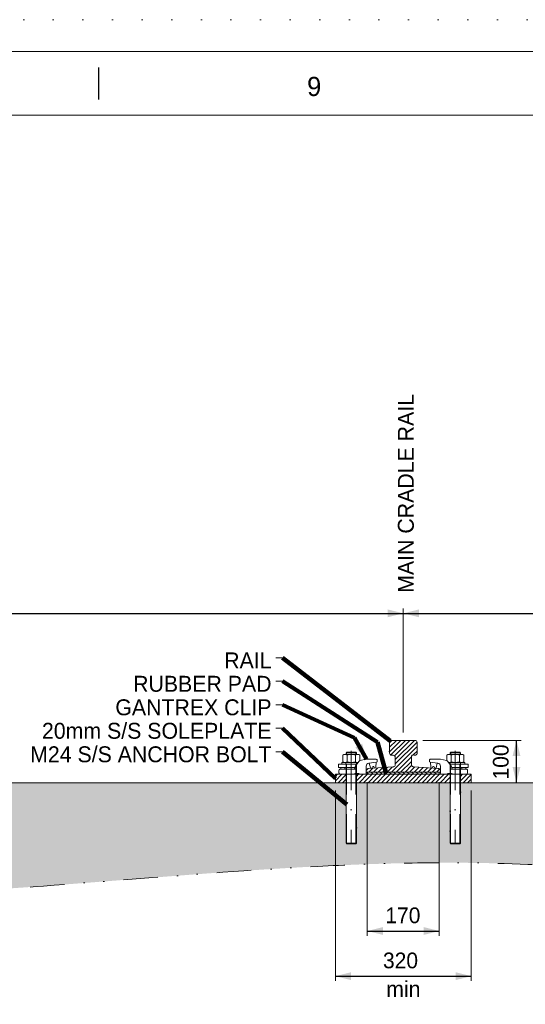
# Model space of a CAD drawing. Header units: millimetres. Extents: x -13251 to -636, y -568071 to -559161.
# Tile 10 of 12: x -5103 to -3912, y -561479 to -559161. Entities that reach past the tile are written whole.
import ezdxf
from ezdxf.enums import TextEntityAlignment as Align

# ---------------------------------------------------------------- set-up
doc = ezdxf.new("R2010")
doc.units = ezdxf.units.MM
doc.header["$MEASUREMENT"] = 0
for name, pattern in [('DGN Style 1', [69.724857, 0.116015, -69.608842]), ('DGN Style 2', [116.014736, 69.608842, -46.405895]), ('DGN Style 4', [185.739593, 92.811789, -46.405895, 0.116015, -46.405895]), ('DGN Style 6', [220.660029, 0.116015, -46.405895, 81.210315, -46.405895, 0.116015, -46.405895])]:
    doc.linetypes.add(name, pattern=pattern)
doc.styles.add('Style-ENGINEERING', font='ENGINEERING.shx')
doc.styles.add('Style-ENGINEERING_0', font='ENGINEERING.shx')
doc.dimstyles.new('MetricMM', dxfattribs={"dimtxt": 3, "dimasz": 3, "dimexe": 1.5, "dimexo": 1.5, "dimgap": 1.5, "dimtad": 1, "dimdec": 0, "dimzin": 7, "dimtxsty": 'Style-ENGINEERING_0', "dimcen": 0.09, "dimclrd": 1, "dimclre": 1, "dimclrt": 7, "dimadec": 0, "dimazin": 3, "dimtfac": 1, "dimtdec": 0, "dimtofl": 0, "dimtmove": 0, "dimatfit": 3, "dimfxl": 1, "dimtzin": 7, "dimlwd": -1, "dimlwe": 0, "dimarcsym": 0})

# ---------------------------------------------------------------- blocks, each defined once
blk = doc.blocks.new('*U52')
blk.add_line((135.12, 284.53), (135.12, 289.53))
at = {"color": 7, "linetype": 'Continuous', "lineweight": 0, "flags": 128}
blk.add_lwpolyline([(-415.55, 292.03), (415.45, 292.03), (415.45, -291.97), (-415.55, -291.97), (-415.55, 292.03)], close=True, dxfattribs=at)
at = {"color": 7, "linetype": 'Continuous', "lineweight": 13, "flags": 128}
blk.add_lwpolyline([(-405.55, 282.03), (405.45, 282.03), (405.45, -281.97), (-405.55, -281.97), (-405.55, 282.03)], close=True, dxfattribs=at)
at = {"insert": (168.91, 286.53), "char_height": 3, "attachment_point": 5, "line_spacing_factor": 1.2, "style": 'Style-ENGINEERING'}
blk.add_mtext('9', dxfattribs=at)
blk = doc.blocks.new('*U54')
at = {"color": 7, "linetype": 'Continuous', "lineweight": 0}
for p, q in [((-12, 14), (-13, 13)), ((-13, 13), (-13, 9)), ((10, 14), (-12, 14)), ((10, 14), (11, 13)), ((11, 13), (11, 9))]:
    blk.add_line(p, q, dxfattribs=at)
at = {"color": 7, "linetype": 'DGN Style 2', "lineweight": 0}
for p, q in [((11, 13), (-13, 13)), ((-12, 14), (-12, 9)), ((10, 14), (10, 9))]:
    blk.add_line(p, q, dxfattribs=at)
at = {"color": 7, "linetype": 'Continuous', "lineweight": 0, "flags": 128}
for points in [[(-21, -5.6), (-21, 7.5)], [(-16, 9), (14, 9)], [(-11, -8.6), (-11, 7.5)], [(9, 7.5), (9, -8.6)], [(19, 7.5), (19, -8.6)], [(-16.8, -10), (21, -10), (21, -14), (-13.7, -14)], [(14, -10), (-16, -10)]]:
    blk.add_lwpolyline(points, dxfattribs=at)
at = {"color": 7, "linetype": 'DGN Style 2', "lineweight": 0, "flags": 128}
for points in [[(-13.5, -14), (-13.5, -10)], [(11.5, -10), (11.5, -14)]]:
    blk.add_lwpolyline(points, dxfattribs=at)
at = {"color": 7, "linetype": 'Continuous', "lineweight": 0}
for centre, radius, start, end in [((-16, -0.2), 9.21, 57.1328, 122.8672), ((-1, -25.7), 34.6, 73.2213, 106.7787), ((14, -0.8), 9.21, 237.1328, 302.8672)]:
    blk.add_arc(centre, radius, start, end, dxfattribs=at)
at = {"color": 7, "linetype": 'Continuous', "lineweight": 0, "extrusion": (0, 0, -1)}
for centre, radius, start, end in [((-14, -0.2), 9.21, 57.1328, 122.8672), ((16, -0.8), 9.21, 237.1328, 275.2581), ((1, 24.6), 34.6, 253.2213, 286.7787)]:
    blk.add_arc(centre, radius, start, end, dxfattribs=at)
blk = doc.blocks.new('*U55')
at = {"color": 7, "linetype": 'Continuous', "lineweight": 0}
for p, q in [((-12, 14), (-13, 13)), ((-13, 13), (-13, 9)), ((10, 14), (-12, 14)), ((10, 14), (11, 13)), ((11, 13), (11, 9))]:
    blk.add_line(p, q, dxfattribs=at)
at = {"color": 7, "linetype": 'DGN Style 2', "lineweight": 0}
for p, q in [((11, 13), (-13, 13)), ((-12, 14), (-12, 9)), ((10, 14), (10, 9))]:
    blk.add_line(p, q, dxfattribs=at)
at = {"color": 7, "linetype": 'Continuous', "lineweight": 0, "extrusion": (0, 0, -1), "flags": 128}
for points in [[(21, -5.6), (21, 7.5)], [(16, 9), (-14, 9)], [(11, -8.6), (11, 7.5)], [(-9, 7.5), (-9, -8.6)], [(-19, 7.5), (-19, -8.6)], [(16.8, -10), (-21, -10), (-21, -14), (13.7, -14)], [(-14, -10), (16, -10)]]:
    blk.add_lwpolyline(points, dxfattribs=at)
at = {"color": 7, "linetype": 'DGN Style 2', "lineweight": 0, "extrusion": (0, 0, -1), "flags": 128}
for points in [[(13.5, -14), (13.5, -10)], [(-11.5, -10), (-11.5, -14)]]:
    blk.add_lwpolyline(points, dxfattribs=at)
at = {"color": 7, "linetype": 'Continuous', "lineweight": 0}
for centre, radius, start, end in [((-16, -0.2), 9.21, 57.1328, 122.8672), ((-1, -25.7), 34.6, 73.2213, 106.7787), ((14, -0.8), 9.21, 237.1328, 302.8672)]:
    blk.add_arc(centre, radius, start, end, dxfattribs=at)
at = {"color": 7, "linetype": 'Continuous', "lineweight": 0, "extrusion": (0, 0, -1)}
for centre, radius, start, end in [((-14, -0.2), 9.21, 57.1328, 122.8672), ((16, -0.8), 9.21, 237.1328, 275.2581), ((1, 24.6), 34.6, 253.2213, 286.7787)]:
    blk.add_arc(centre, radius, start, end, dxfattribs=at)
blk = doc.blocks.new('*D64')
at = {"color": 1, "linetype": 'Continuous', "lineweight": 0, "transparency": 16777216}
for p, q in [((0, 2777), (0, 3068.6)), ((2744.3, 2777), (2744.3, 3068.6))]:
    blk.add_line(p, q, dxfattribs=at)
at = {"color": 1, "linetype": 'Continuous', "transparency": 16777216}
blk.add_line((0, 3057.5), (2744.3, 3057.5), dxfattribs=at)
at = {"color": 1, "linetype": 'Continuous', "lineweight": 0, "transparency": 16777216}
blk.add_solid([(37, 3048.3), (0, 3057.5), (37, 3066.8)], dxfattribs=at)
at = {"color": 1, "linetype": 'Continuous', "lineweight": 0, "transparency": 16777216, "extrusion": (0, 0, -1)}
blk.add_solid([(-2707.3, 3066.8), (-2744.3, 3057.5), (-2707.3, 3048.3)], dxfattribs=at)
at = {"layer": 'Defpoints', "color": 7, "linetype": 'Continuous', "lineweight": 0, "transparency": 16777216}
for p in [(1372.1, 3057.5), (2744.3, 3057.5), (0, 2758.5), (2744.3, 2758.5)]:
    blk.add_point(p, dxfattribs=at)
at = {"color": 7, "linetype": 'Continuous', "lineweight": 0, "transparency": 16777216, "style": 'Style-ENGINEERING'}
blk.add_text('2 744', height=37, dxfattribs=at).set_placement((1287.2, 3094.5), align=Align.MIDDLE_LEFT)
blk = doc.blocks.new('*D65')
at = {"color": 1, "linetype": 'Continuous', "lineweight": 0, "transparency": 16777216}
for p, q in [((2744.3, 2777), (2744.3, 3068.6)), ((3858.5, 2777), (3858.5, 3068.6))]:
    blk.add_line(p, q, dxfattribs=at)
at = {"color": 1, "linetype": 'Continuous', "transparency": 16777216}
blk.add_line((2744.3, 3057.5), (3858.5, 3057.5), dxfattribs=at)
at = {"color": 1, "linetype": 'Continuous', "lineweight": 0, "transparency": 16777216}
blk.add_solid([(2781.3, 3048.3), (2744.3, 3057.5), (2781.3, 3066.8)], dxfattribs=at)
at = {"color": 1, "linetype": 'Continuous', "lineweight": 0, "transparency": 16777216, "extrusion": (0, 0, -1)}
blk.add_solid([(-3821.5, 3066.8), (-3858.5, 3057.5), (-3821.5, 3048.3)], dxfattribs=at)
at = {"layer": 'Defpoints', "color": 7, "linetype": 'Continuous', "lineweight": 0, "transparency": 16777216}
for p in [(3301.4, 3057.5), (3858.5, 3057.5), (2744.3, 2758.5), (3858.5, 2758.5)]:
    blk.add_point(p, dxfattribs=at)
at = {"color": 7, "linetype": 'Continuous', "lineweight": 0, "transparency": 16777216, "style": 'Style-ENGINEERING'}
blk.add_text('1 114', height=37, dxfattribs=at).set_placement((3241.5, 3094.5), align=Align.MIDDLE_LEFT)
blk = doc.blocks.new('*D68')
at = {"color": 1, "linetype": 'Continuous', "lineweight": 0, "transparency": 16777216}
for p, q in [((2790.3, 2758.5), (3021.9, 2758.5)), ((2922.8, 2658.7), (3021.9, 2658.7))]:
    blk.add_line(p, q, dxfattribs=at)
at = {"color": 1, "linetype": 'Continuous', "transparency": 16777216}
blk.add_line((3010.8, 2658.7), (3010.8, 2758.5), dxfattribs=at)
at = {"color": 1, "linetype": 'Continuous', "lineweight": 0, "transparency": 16777216, "extrusion": (0, 0, -1)}
blk.add_solid([(-3001.6, 2721.5), (-3010.8, 2758.5), (-3020.1, 2721.5)], dxfattribs=at)
at = {"color": 1, "linetype": 'Continuous', "lineweight": 0, "transparency": 16777216}
blk.add_solid([(3020.1, 2695.7), (3010.8, 2658.7), (3001.6, 2695.7)], dxfattribs=at)
at = {"layer": 'Defpoints', "color": 7, "linetype": 'Continuous', "lineweight": 0, "transparency": 16777216}
for p in [(2771.8, 2758.5), (3010.8, 2758.5), (3010.8, 2708.6), (2904.3, 2658.7)]:
    blk.add_point(p, dxfattribs=at)
at = {"color": 7, "linetype": 'Continuous', "lineweight": 0, "transparency": 16777216, "style": 'Style-ENGINEERING'}
blk.add_text('100', height=37, rotation=90, dxfattribs=at).set_placement((2973.8, 2666.4), align=Align.MIDDLE_LEFT)
blk = doc.blocks.new('*D74')
at = {"color": 1, "linetype": 'Continuous', "lineweight": 0, "transparency": 16777216}
for p, q in [((2584.3, 2640.2), (2584.3, 2192.3)), ((2904.3, 2640.2), (2904.3, 2192.3))]:
    blk.add_line(p, q, dxfattribs=at)
at = {"color": 1, "linetype": 'Continuous', "transparency": 16777216}
blk.add_line((2584.3, 2203.4), (2904.3, 2203.4), dxfattribs=at)
at = {"color": 1, "linetype": 'Continuous', "lineweight": 0, "transparency": 16777216}
blk.add_solid([(2621.3, 2194.1), (2584.3, 2203.4), (2621.3, 2212.6)], dxfattribs=at)
at = {"color": 1, "linetype": 'Continuous', "lineweight": 0, "transparency": 16777216, "extrusion": (0, 0, -1)}
blk.add_solid([(-2867.3, 2212.6), (-2904.3, 2203.4), (-2867.3, 2194.1)], dxfattribs=at)
at = {"layer": 'Defpoints', "color": 7, "linetype": 'Continuous', "lineweight": 0, "transparency": 16777216}
for p in [(2584.3, 2658.7), (2904.3, 2658.7), (2744.3, 2203.4), (2904.3, 2203.4)]:
    blk.add_point(p, dxfattribs=at)
at = {"color": 7, "linetype": 'Continuous', "lineweight": 0, "transparency": 16777216, "style": 'Style-ENGINEERING'}
blk.add_text('320', height=37, dxfattribs=at).set_placement((2696.4, 2240.4), align=Align.MIDDLE_LEFT)
blk = doc.blocks.new('*D75')
at = {"color": 1, "linetype": 'Continuous', "lineweight": 0, "transparency": 16777216}
for p, q in [((2659.5, 2660.2), (2659.5, 2298.5)), ((2829.1, 2660.2), (2829.1, 2298.5))]:
    blk.add_line(p, q, dxfattribs=at)
at = {"color": 1, "linetype": 'Continuous', "transparency": 16777216}
blk.add_line((2659.5, 2309.6), (2829.1, 2309.6), dxfattribs=at)
at = {"color": 1, "linetype": 'Continuous', "lineweight": 0, "transparency": 16777216}
blk.add_solid([(2696.5, 2300.4), (2659.5, 2309.6), (2696.5, 2318.9)], dxfattribs=at)
at = {"color": 1, "linetype": 'Continuous', "lineweight": 0, "transparency": 16777216, "extrusion": (0, 0, -1)}
blk.add_solid([(-2792.1, 2318.9), (-2829.1, 2309.6), (-2792.1, 2300.4)], dxfattribs=at)
at = {"layer": 'Defpoints', "color": 7, "linetype": 'Continuous', "lineweight": 0, "transparency": 16777216}
for p in [(2659.5, 2678.7), (2829.1, 2678.7), (2744.3, 2309.6), (2829.1, 2309.6)]:
    blk.add_point(p, dxfattribs=at)
at = {"color": 7, "linetype": 'Continuous', "lineweight": 0, "transparency": 16777216, "style": 'Style-ENGINEERING'}
blk.add_text('170', height=37, dxfattribs=at).set_placement((2702, 2346.6), align=Align.MIDDLE_LEFT)
blk = doc.blocks.new('*U49')
at = {"linetype": 'DGN Style 6', "lineweight": 0}
h = blk.add_hatch(dxfattribs=at)
h.set_pattern_fill('HATCH', color=5, style=0, pattern_type=2)
h.set_pattern_definition([(45, (2741.064, 2702.493), (-5.3033, 5.3033), [])])
h.paths.add_polyline_path([(2827.16, 2691.9), (2767.89, 2696.49, -0.3917214), (2763.27, 2701.48), (2763.27, 2719.17, -0.5232726), (2770.02, 2723.86, 0.5232726), (2776.77, 2728.54), (2776.77, 2753.54, 0.4142136), (2771.77, 2758.54), (2716.77, 2758.54, 0.4142136), (2711.77, 2753.54), (2711.77, 2728.54, 0.4142136), (2716.77, 2723.54), (2720.27, 2723.54, -0.4142136), (2725.27, 2718.54), (2725.27, 2701.48, -0.3917214), (2720.66, 2696.49), (2661.39, 2691.9, 0.3917214), (2656.77, 2686.91), (2656.77, 2683.54), (2831.77, 2683.54), (2831.77, 2686.91, 0.3917214)])
at = {"linetype": 'Continuous', "lineweight": 0}
h = blk.add_hatch(dxfattribs=at)
h.set_pattern_fill('HATCH', color=30, style=0, pattern_type=2)
h.set_pattern_definition([(45, (2584.2725, 2678.717), (-5.3033, 5.3033), [])])
h.paths.add_polyline_path([(2584.27, 2678.72), (2609.77, 2678.72), (2609.77, 2658.72), (2584.27, 2658.72)])
h = blk.add_hatch(dxfattribs=at)
h.set_pattern_fill('HATCH', color=30, style=0, pattern_type=2)
h.set_pattern_definition([(45, (2633.7725, 2678.717), (-5.3033, 5.3033), [])])
h.paths.add_polyline_path([(2633.77, 2678.72), (2854.77, 2678.72), (2854.77, 2658.72), (2633.77, 2658.72)])
h = blk.add_hatch(dxfattribs=at)
h.set_pattern_fill('HATCH', style=0, pattern_type=2)
h.set_pattern_definition([(135, (2829.0524, 2683.539), (5.3033, 5.3033), [])])
h.paths.add_polyline_path([(2829.05, 2683.54), (2659.49, 2683.54), (2659.49, 2678.72), (2829.05, 2678.72)])
h = blk.add_hatch(dxfattribs=at)
h.set_pattern_fill('HATCH', color=30, style=0, pattern_type=2)
h.set_pattern_definition([(45, (2878.7725, 2678.717), (-5.3033, 5.3033), [])])
h.paths.add_polyline_path([(2878.77, 2678.72), (2904.27, 2678.72), (2904.27, 2658.72), (2878.77, 2658.72)])
at = {"linetype": 'DGN Style 6', "lineweight": 0}
h = blk.add_hatch(dxfattribs=at)
h.set_pattern_fill('GRAVEL', style=0, pattern_type=2)
h.set_pattern_definition([(228.0128, (1797.68, 3043.634), (-3999.99996, -4500.00003), [67.268, -6659.544]), (184.96974, (1752.68, 2993.634), (6000, 500.00003), [115.434, -11427.962]), (132.51045, (1637.68, 2983.634), (5000, -5500), [81.394, -8058.016]), (267.2737, (1442.68, 2858.634), (500, 10000), [105.119, -10406.779]), (292.83365, (1437.68, 2753.634), (-2499.99998, 6000.00001), [103.078, -10204.687]), (357.2737, (1477.68, 2658.634), (-10000, 500), [105.119, -10406.779]), (37.69424, (1582.68, 2653.634), (-6500.00004, -4999.999947), [139.014, -13762.424]), (72.25533, (1692.68, 2738.634), (3500.00007, 10999.99998), [131.244, -12993.161]), (121.42957, (1732.68, 2863.634), (-4000.00004, 6499.99997), [105.475, -10442.037]), (175.23636, (1677.68, 2953.634), (5500, -500.00003), [120.416, -5900.381]), (222.39744, (1557.68, 2963.634), (-5999.99998, -5500.00002), [155.724, -15416.688]), (138.8141, (1937.68, 2853.634), (-3500, 3000), [53.15, -5261.922]), (171.46923, (1897.68, 2888.634), (6499.99999, -1000.00004), [101.118, -10010.756]), (225, (1797.68, 2903.63), (-9e-14, -500), [70.71, -636.396]), (203.1986, (1762.68, 2963.634), (2500, 1000), [38.08, -3769.808]), (291.8014, (1727.68, 2948.63), (-500, 1500), [53.852, -2638.73]), (30.9638, (1747.68, 2898.63), (1500, 1000), [87.465, -2828.011]), (161.565, (1822.68, 2943.63), (1000, -500), [63.245, -1517.893]), (16.38954, (1437.68, 2948.634), (5000.00001, 1499.99997), [88.6, -8771.423]), (70.3462, (1522.68, 2973.634), (-2000, -5500), [74.33, -7358.704]), (293.1986, (1822.68, 3043.634), (-1000, 2500), [76.157, -3731.73]), (343.61046, (1852.68, 2973.634), (-5000.00001, 1499.99997), [88.6, -8771.423]), (339.444, (1437.68, 2638.634), (-2500, 1000), [85.44, -4186.562]), (294.77514, (1517.68, 2608.634), (-2500.00004, 5499.99998), [71.589, -7087.322]), (66.8014, (1827.68, 2543.634), (1000, 2500), [76.157, -3731.73]), (17.354, (1857.68, 2613.634), (-6499.99999, -2000.00004), [83.815, -8297.712]), (69.444, (1582.68, 2543.634), (-1000, -2500), [42.72, -4229.282]), (101.31, (1797.68, 2543.63), (-500, 2000), [25.495, -2524.015]), (165.9638, (1792.68, 2568.63), (1500, -500), [103.078, -1958.475]), (186.009, (1692.68, 2593.634), (5000, 500), [95.525, -9456.962]), (303.69, (1747.68, 2853.63), (-500, 1000), [72.11, -1730.665]), (353.15723, (1787.68, 2793.634), (8500.00001, -999.99994), [125.897, -12463.781]), (60.9454, (1912.68, 2778.634), (-2000, -3500), [51.478, -5096.337]), (90, (1937.7, 2823.63), (-500, 500), [30, -470]), (120.25644, (1682.68, 2608.634), (2000, -3500), [69.462, -6876.76]), (48.0128, (1647.68, 2668.634), (3999.99996, 4500.00003), [134.536, -6592.276]), (0, (1737.7, 2768.63), (500, 500), [130, -370]), (325.30485, (1867.68, 2768.634), (4999.99997, -3500.00004), [79.057, -7826.637]), (254.0546, (1932.68, 2723.634), (-500, -2000), [72.8, -3567.254]), (207.64597, (1912.68, 2653.634), (-9500.00003, -4999.99994), [118.532, -11734.737]), (175.42608, (1807.68, 2598.634), (-6500, 499.99997), [125.4, -12414.537])])
edge = h.paths.add_edge_path()
edge.add_spline(control_points=[(-4116.1, 2480.73), (-3880.36, 2447.3), (-3267.32, 2360.34), (-2337.46, 2516.62), (-1202.15, 2291.23), (-10.18, 2534.03), (1400.06, 2314.47), (2758.47, 2541.16), (3680.79, 2411.11), (4076.15, 2355.36)], knot_values=[0, 0, 0, 0, 0.0866671, 0.2253722, 0.3387833, 0.503846, 0.6612115, 0.8547735, 1, 1, 1, 1], degree=3, periodic=0)
edge.add_line((4076.15, 2355.36), (4123.86, 2658.72))
edge.add_line((4123.86, 2658.72), (4018.51, 2658.72))
edge.add_line((4018.51, 2658.72), (3993.01, 2658.72))
edge.add_line((3993.01, 2658.72), (3993.01, 2516.19))
edge.add_line((3993.01, 2516.19), (3992.01, 2515.19))
edge.add_line((3992.01, 2515.19), (3981.03, 2515.67))
edge.add_line((3981.03, 2515.67), (3981.01, 2515.19))
edge.add_line((3981.01, 2515.19), (3981.01, 2515.67))
edge.add_line((3981.01, 2515.67), (3969.01, 2516.19))
edge.add_line((3969.01, 2516.19), (3969.01, 2658.72))
edge.add_line((3969.01, 2658.72), (3748.01, 2658.72))
edge.add_line((3748.01, 2658.72), (3748.01, 2516.19))
edge.add_line((3748.01, 2516.19), (3747.01, 2515.19))
edge.add_line((3747.01, 2515.19), (3736.03, 2515.67))
edge.add_line((3736.03, 2515.67), (3736.01, 2515.19))
edge.add_line((3736.01, 2515.19), (3736.01, 2515.67))
edge.add_line((3736.01, 2515.67), (3724.01, 2516.19))
edge.add_line((3724.01, 2516.19), (3724.01, 2658.72))
edge.add_line((3724.01, 2658.72), (3698.51, 2658.72))
edge.add_line((3698.51, 2658.72), (2904.27, 2658.72))
edge.add_line((2904.27, 2658.72), (2878.77, 2658.72))
edge.add_line((2878.77, 2658.72), (2878.77, 2516.19))
edge.add_line((2878.77, 2516.19), (2877.77, 2515.19))
edge.add_line((2877.77, 2515.19), (2866.79, 2515.67))
edge.add_line((2866.79, 2515.67), (2866.77, 2515.19))
edge.add_line((2866.77, 2515.19), (2866.77, 2515.67))
edge.add_line((2866.77, 2515.67), (2854.77, 2516.19))
edge.add_line((2854.77, 2516.19), (2854.77, 2658.72))
edge.add_line((2854.77, 2658.72), (2633.77, 2658.72))
edge.add_line((2633.77, 2658.72), (2633.77, 2516.19))
edge.add_line((2633.77, 2516.19), (2632.77, 2515.19))
edge.add_line((2632.77, 2515.19), (2621.79, 2515.67))
edge.add_line((2621.79, 2515.67), (2621.77, 2515.19))
edge.add_line((2621.77, 2515.19), (2621.77, 2515.67))
edge.add_line((2621.77, 2515.67), (2609.77, 2516.19))
edge.add_line((2609.77, 2516.19), (2609.77, 2658.72))
edge.add_line((2609.77, 2658.72), (2584.27, 2658.72))
edge.add_line((2584.27, 2658.72), (160.01, 2658.72))
edge.add_line((160.01, 2658.72), (134.51, 2658.72))
edge.add_line((134.51, 2658.72), (134.51, 2516.19))
edge.add_line((134.51, 2516.19), (133.51, 2515.19))
edge.add_line((133.51, 2515.19), (122.53, 2515.67))
edge.add_line((122.53, 2515.67), (122.51, 2515.19))
edge.add_line((122.51, 2515.19), (122.51, 2515.67))
edge.add_line((122.51, 2515.67), (110.51, 2516.19))
edge.add_line((110.51, 2516.19), (110.51, 2658.72))
edge.add_line((110.51, 2658.72), (-110.49, 2658.72))
edge.add_line((-110.49, 2658.72), (-110.49, 2516.19))
edge.add_line((-110.49, 2516.19), (-111.49, 2515.19))
edge.add_line((-111.49, 2515.19), (-122.47, 2515.67))
edge.add_line((-122.47, 2515.67), (-122.49, 2515.19))
edge.add_line((-122.49, 2515.19), (-122.49, 2515.67))
edge.add_line((-122.49, 2515.67), (-134.49, 2516.19))
edge.add_line((-134.49, 2516.19), (-134.49, 2658.72))
edge.add_line((-134.49, 2658.72), (-159.99, 2658.72))
edge.add_line((-159.99, 2658.72), (-2584.24, 2658.72))
edge.add_line((-2584.24, 2658.72), (-2609.74, 2658.72))
edge.add_line((-2609.74, 2658.72), (-2609.74, 2516.19))
edge.add_line((-2609.74, 2516.19), (-2610.74, 2515.19))
edge.add_line((-2610.74, 2515.19), (-2621.72, 2515.67))
edge.add_line((-2621.72, 2515.67), (-2621.74, 2515.19))
edge.add_line((-2621.74, 2515.19), (-2621.74, 2515.67))
edge.add_line((-2621.74, 2515.67), (-2633.74, 2516.19))
edge.add_line((-2633.74, 2516.19), (-2633.74, 2658.72))
edge.add_line((-2633.74, 2658.72), (-2854.74, 2658.72))
edge.add_line((-2854.74, 2658.72), (-2854.74, 2516.19))
edge.add_line((-2854.74, 2516.19), (-2855.74, 2515.19))
edge.add_line((-2855.74, 2515.19), (-2866.72, 2515.67))
edge.add_line((-2866.72, 2515.67), (-2866.74, 2515.19))
edge.add_line((-2866.74, 2515.19), (-2866.74, 2515.67))
edge.add_line((-2866.74, 2515.67), (-2878.74, 2516.19))
edge.add_line((-2878.74, 2516.19), (-2878.74, 2658.72))
edge.add_line((-2878.74, 2658.72), (-2904.24, 2658.72))
edge.add_line((-2904.24, 2658.72), (-3693.47, 2658.72))
edge.add_line((-3693.47, 2658.72), (-3718.97, 2658.72))
edge.add_line((-3718.97, 2658.72), (-3718.97, 2516.19))
edge.add_line((-3718.97, 2516.19), (-3719.97, 2515.19))
edge.add_line((-3719.97, 2515.19), (-3730.95, 2515.67))
edge.add_line((-3730.95, 2515.67), (-3730.97, 2515.19))
edge.add_line((-3730.97, 2515.19), (-3730.97, 2515.67))
edge.add_line((-3730.97, 2515.67), (-3742.97, 2516.19))
edge.add_line((-3742.97, 2516.19), (-3742.97, 2658.72))
edge.add_line((-3742.97, 2658.72), (-3963.97, 2658.72))
edge.add_line((-3963.97, 2658.72), (-3963.97, 2516.19))
edge.add_line((-3963.97, 2516.19), (-3964.97, 2515.19))
edge.add_line((-3964.97, 2515.19), (-3975.95, 2515.67))
edge.add_line((-3975.95, 2515.67), (-3975.97, 2515.19))
edge.add_line((-3975.97, 2515.19), (-3975.97, 2515.67))
edge.add_line((-3975.97, 2515.67), (-3987.97, 2516.19))
edge.add_line((-3987.97, 2516.19), (-3987.97, 2658.72))
edge.add_line((-3987.97, 2658.72), (-4013.47, 2658.72))
edge.add_line((-4013.47, 2658.72), (-4116.1, 2658.72))
edge.add_line((-4116.1, 2658.72), (-4116.1, 2480.73))
at = {"color": 7, "linetype": 'Continuous', "lineweight": 0}
for p, q in [((2459.42, 2952.96), (2444.42, 2952.96)), ((2459.42, 2897.63), (2444.42, 2897.63)), ((2459.42, 2842.31), (2444.42, 2842.31)), ((2459.42, 2786.99), (2444.42, 2786.99)), ((2459.42, 2731.66), (2444.42, 2731.66)), ((2633.77, 2516.19), (2633.77, 2678.72)), ((2854.77, 2516.19), (2854.77, 2678.72)), ((-4116.1, 2658.72), (4123.86, 2658.72)), ((2609.77, 2516.19), (2609.77, 2665.19)), ((2878.77, 2516.19), (2878.77, 2665.19)), ((2610.77, 2515.19), (2609.77, 2516.19)), ((2633.77, 2516.19), (2632.77, 2515.19)), ((2854.77, 2516.19), (2855.77, 2515.19)), ((2877.77, 2515.19), (2878.77, 2516.19))]:
    blk.add_line(p, q, dxfattribs=at)
at = {"color": 1, "linetype": 'DGN Style 4', "lineweight": 0}
for p, q in [((2621.77, 2733.91), (2621.77, 2515.19)), ((2866.77, 2733.91), (2866.77, 2515.19))]:
    blk.add_line(p, q, dxfattribs=at)
at = {"color": 7, "linetype": 'DGN Style 2', "lineweight": 0}
for p, q in [((2609.77, 2678.74), (2609.77, 2702.39)), ((2610.77, 2515.19), (2610.77, 2702.39)), ((2626.85, 2690.97), (2633.77, 2690.97)), ((2632.77, 2515.19), (2632.77, 2702.39)), ((2633.77, 2680.83), (2633.77, 2702.39)), ((2854.77, 2680.83), (2854.77, 2702.39)), ((2861.69, 2690.97), (2854.77, 2690.97)), ((2855.77, 2515.19), (2855.77, 2702.39)), ((2877.77, 2515.19), (2877.77, 2702.39)), ((2878.77, 2678.74), (2878.77, 2702.39))]:
    blk.add_line(p, q, dxfattribs=at)
at = {"color": 3, "linetype": 'Continuous', "lineweight": 0}
for p, q in [((2666.9, 2694.03), (2664.26, 2704.67)), ((2679.59, 2695.2), (2680.22, 2706.77)), ((2808.96, 2695.2), (2808.33, 2706.77)), ((2821.64, 2694.03), (2824.29, 2704.67))]:
    blk.add_line(p, q, dxfattribs=at)
at = {"color": 7, "linetype": 'DGN Style 1', "lineweight": 0, "flags": 128}
blk.add_lwpolyline([(-6307.49, 4455.04), (6307.51, 4455.04), (6307.51, -4454.96), (-6307.49, -4454.96), (-6307.49, 4455.04)], close=True, dxfattribs=at)
at = {"color": 5, "linetype": 'Continuous', "lineweight": 0, "flags": 128}
blk.add_lwpolyline([(2831.77, 2686.91), (2831.77, 2683.54), (2656.77, 2683.54), (2656.77, 2686.91, -0.3917214), (2661.39, 2691.9), (2720.66, 2696.49, 0.3917214), (2725.27, 2701.48), (2725.27, 2718.54, 0.4142136), (2720.27, 2723.54), (2716.77, 2723.54, -0.4142136), (2711.77, 2728.54), (2711.77, 2753.54, -0.4142136), (2716.77, 2758.54), (2771.77, 2758.54, -0.4142136), (2776.77, 2753.54), (2776.77, 2728.54, -0.5232726), (2770.02, 2723.86, 0.5232726), (2763.27, 2719.17), (2763.27, 2701.48, 0.3917214), (2767.89, 2696.49), (2827.16, 2691.9, -0.3917214), (2831.77, 2686.91)], format="xyb", close=True, dxfattribs=at)
at = {"color": 5, "linetype": 'DGN Style 6', "lineweight": 0, "flags": 128}
blk.add_lwpolyline([(2827.16, 2691.9), (2767.89, 2696.49, -0.3917214), (2763.27, 2701.48), (2763.27, 2719.17, -0.5232726), (2770.02, 2723.86, 0.5232726), (2776.77, 2728.54), (2776.77, 2753.54, 0.4142136), (2771.77, 2758.54), (2716.77, 2758.54, 0.4142136), (2711.77, 2753.54), (2711.77, 2728.54, 0.4142136), (2716.77, 2723.54), (2720.27, 2723.54, -0.4142136), (2725.27, 2718.54), (2725.27, 2701.48, -0.3917214), (2720.66, 2696.49), (2661.39, 2691.9, 0.3917214), (2656.77, 2686.91), (2656.77, 2683.54), (2831.77, 2683.54), (2831.77, 2686.91, 0.3917214), (2827.16, 2691.9)], format="xyb", close=True, dxfattribs=at)
at = {"color": 3, "linetype": 'Continuous', "lineweight": 0, "flags": 128}
for points in [[(2656.77, 2682.3), (2656.77, 2697.44, -0.3764003), (2662.97, 2704.5), (2681.28, 2706.91, 0.4035118), (2682.82, 2708.84), (2682.49, 2712.33, 0.3869048), (2680.72, 2713.94), (2657.53, 2713.94, 0.0490644), (2656.84, 2713.87), (2642.22, 2710.97, 0.181534), (2640.09, 2709.65), (2632.22, 2699.43, 0.0949713), (2631.61, 2698.23), (2630.28, 2693.55, -0.3350456), (2626.85, 2690.97), (2596.3, 2690.97, 0.4142136), (2592.74, 2687.4), (2592.74, 2682.3, 0.4142136), (2596.3, 2678.74), (2626.27, 2678.74, -0.2448426), (2643.65, 2678.74), (2653.21, 2678.74, 0.4142136), (2656.77, 2682.3)], [(2831.77, 2682.3), (2831.77, 2697.44, 0.3764003), (2825.58, 2704.5), (2807.27, 2706.91, -0.4035118), (2805.73, 2708.84), (2806.05, 2712.33, -0.3869048), (2807.83, 2713.94), (2831.01, 2713.94, -0.0490644), (2831.71, 2713.87), (2846.33, 2710.97, -0.181534), (2848.46, 2709.65), (2856.33, 2699.43, -0.0949713), (2856.93, 2698.23), (2858.27, 2693.55, 0.3350456), (2861.69, 2690.97), (2892.24, 2690.97, -0.4142136), (2895.8, 2687.4), (2895.8, 2682.3, -0.4142136), (2892.24, 2678.74), (2862.28, 2678.74, 0.2448426), (2844.9, 2678.74), (2835.34, 2678.74, -0.4142136), (2831.77, 2682.3)]]:
    blk.add_lwpolyline(points, format="xyb", close=True, dxfattribs=at)
for points in [[(2630.52, 2694.39), (2591.52, 2694.39), (2591.52, 2702.39), (2634.5, 2702.39)], [(2596.77, 2694.39), (2596.77, 2690.97)], [(2606.52, 2690.97), (2606.52, 2694.39)], [(2858.03, 2694.39), (2897.02, 2694.39), (2897.02, 2702.39), (2854.05, 2702.39)], [(2882.03, 2690.97), (2882.03, 2694.39)], [(2891.77, 2694.39), (2891.77, 2690.97)]]:
    blk.add_lwpolyline(points, dxfattribs=at)
at = {"color": 30, "linetype": 'Continuous', "lineweight": 0, "flags": 128}
for points in [[(2904.27, 2658.72), (2584.27, 2658.72), (2584.27, 2678.72), (2904.27, 2678.72), (2904.27, 2658.72)], [(2584.27, 2678.72), (2609.77, 2678.72), (2609.77, 2658.72), (2584.27, 2658.72), (2584.27, 2678.72)], [(2633.77, 2678.72), (2854.77, 2678.72), (2854.77, 2658.72), (2633.77, 2658.72), (2633.77, 2678.72)], [(2878.77, 2678.72), (2904.27, 2678.72), (2904.27, 2658.72), (2878.77, 2658.72), (2878.77, 2678.72)]]:
    blk.add_lwpolyline(points, close=True, dxfattribs=at)
at = {"color": 7, "linetype": 'Continuous', "lineweight": 0, "flags": 128}
for points in [[(2659.49, 2683.54), (2829.05, 2683.54), (2829.05, 2678.72), (2659.49, 2678.72), (2659.49, 2683.54)], [(2829.05, 2683.54), (2659.49, 2683.54), (2659.49, 2678.72), (2829.05, 2678.72), (2829.05, 2683.54)]]:
    blk.add_lwpolyline(points, close=True, dxfattribs=at)
at = {"color": 7, "linetype": 'DGN Style 2', "lineweight": 0, "flags": 128}
for points in [[(2609.77, 2516.19), (2633.77, 2516.19)], [(2878.77, 2516.19), (2854.77, 2516.19)]]:
    blk.add_lwpolyline(points, dxfattribs=at)
at = {"color": 7, "linetype": 'Continuous', "lineweight": 0, "flags": 128}
for points in [[(2610.77, 2515.19), (2632.77, 2515.19)], [(2877.77, 2515.19), (2855.77, 2515.19)]]:
    blk.add_lwpolyline(points, dxfattribs=at)
at = {"color": 3, "linetype": 'Continuous', "lineweight": 0}
for centre, start, end in [((2668.95, 2694.62), 191.8088, 4.44137), ((2673.2, 2694.95), 4.44113, 184.44089), ((2677.46, 2695.28), 184.44113, 357.90566)]:
    blk.add_arc(centre, 2.13, start, end, dxfattribs=at)
at = {"color": 3, "linetype": 'Continuous', "lineweight": 0, "extrusion": (0, 0, -1)}
for centre, start, end in [((-2811.09, 2695.28), 184.44113, 357.90566), ((-2815.34, 2694.95), 4.44113, 184.44089), ((-2819.6, 2694.62), 191.8088, 4.44137)]:
    blk.add_arc(centre, 2.13, start, end, dxfattribs=at)
at = {"color": 7, "linetype": 'DGN Style 6', "lineweight": 0}
blk.add_open_spline([(-4116.1, 2480.73), (-3880.36, 2447.3), (-3267.32, 2360.34), (-2337.46, 2516.62), (-1202.15, 2291.23), (-10.18, 2534.03), (1400.06, 2314.47), (2758.47, 2541.16), (3680.79, 2411.11), (4076.15, 2355.36), (4092.05, 2456.48), (4107.96, 2557.6), (4123.86, 2658.72), (4088.74, 2658.72), (4053.63, 2658.72), (4018.51, 2658.72), (4010.01, 2658.72), (4001.51, 2658.72), (3993.01, 2658.72), (3993.01, 2611.21), (3993.01, 2563.7), (3993.01, 2516.19), (3992.68, 2515.86), (3992.35, 2515.53), (3992.01, 2515.19), (3988.35, 2515.35), (3984.69, 2515.51), (3981.03, 2515.67), (3981.03, 2515.51), (3981.02, 2515.35), (3981.01, 2515.19), (3981.01, 2515.35), (3981.01, 2515.51), (3981.01, 2515.67), (3977.01, 2515.85), (3973.01, 2516.02), (3969.01, 2516.19), (3969.01, 2563.7), (3969.01, 2611.21), (3969.01, 2658.72), (3895.35, 2658.72), (3821.68, 2658.72), (3748.01, 2658.72), (3748.01, 2611.21), (3748.01, 2563.7), (3748.01, 2516.19), (3747.68, 2515.86), (3747.35, 2515.53), (3747.01, 2515.19), (3743.35, 2515.35), (3739.69, 2515.51), (3736.03, 2515.67), (3736.03, 2515.51), (3736.02, 2515.35), (3736.01, 2515.19), (3736.01, 2515.35), (3736.01, 2515.51), (3736.01, 2515.67), (3732.01, 2515.85), (3728.01, 2516.02), (3724.01, 2516.19), (3724.01, 2563.7), (3724.01, 2611.21), (3724.01, 2658.72), (3715.51, 2658.72), (3707.01, 2658.72), (3698.51, 2658.72), (3433.77, 2658.72), (3169.02, 2658.72), (2904.27, 2658.72), (2895.77, 2658.72), (2887.27, 2658.72), (2878.77, 2658.72), (2878.77, 2611.21), (2878.77, 2563.7), (2878.77, 2516.19), (2878.44, 2515.86), (2878.11, 2515.53), (2877.77, 2515.19), (2874.11, 2515.35), (2870.45, 2515.51), (2866.79, 2515.67), (2866.79, 2515.51), (2866.78, 2515.35), (2866.77, 2515.19), (2866.77, 2515.35), (2866.77, 2515.51), (2866.77, 2515.67), (2862.77, 2515.85), (2858.77, 2516.02), (2854.77, 2516.19), (2854.77, 2563.7), (2854.77, 2611.21), (2854.77, 2658.72), (2781.11, 2658.72), (2707.44, 2658.72), (2633.77, 2658.72), (2633.77, 2611.21), (2633.77, 2563.7), (2633.77, 2516.19), (2633.44, 2515.86), (2633.11, 2515.53), (2632.77, 2515.19), (2629.11, 2515.35), (2625.45, 2515.51), (2621.79, 2515.67), (2621.79, 2515.51), (2621.78, 2515.35), (2621.77, 2515.19), (2621.77, 2515.35), (2621.77, 2515.51), (2621.77, 2515.67), (2617.77, 2515.85), (2613.77, 2516.02), (2609.77, 2516.19), (2609.77, 2563.7), (2609.77, 2611.21), (2609.77, 2658.72), (2601.27, 2658.72), (2592.77, 2658.72), (2584.27, 2658.72), (1776.19, 2658.72), (968.1, 2658.72), (160.01, 2658.72), (151.51, 2658.72), (143.01, 2658.72), (134.51, 2658.72), (134.51, 2611.21), (134.51, 2563.7), (134.51, 2516.19), (134.18, 2515.86), (133.85, 2515.53), (133.51, 2515.19), (129.85, 2515.35), (126.19, 2515.51), (122.53, 2515.67), (122.53, 2515.51), (122.52, 2515.35), (122.51, 2515.19), (122.51, 2515.35), (122.51, 2515.51), (122.51, 2515.67), (118.51, 2515.85), (114.51, 2516.02), (110.51, 2516.19), (110.51, 2563.7), (110.51, 2611.21), (110.51, 2658.72), (36.85, 2658.72), (-36.82, 2658.72), (-110.49, 2658.72), (-110.49, 2611.21), (-110.49, 2563.7), (-110.49, 2516.19), (-110.82, 2515.86), (-111.15, 2515.53), (-111.49, 2515.19), (-115.15, 2515.35), (-118.81, 2515.51), (-122.47, 2515.67), (-122.47, 2515.51), (-122.48, 2515.35), (-122.49, 2515.19), (-122.49, 2515.35), (-122.49, 2515.51), (-122.49, 2515.67), (-126.49, 2515.85), (-130.49, 2516.02), (-134.49, 2516.19), (-134.49, 2563.7), (-134.49, 2611.21), (-134.49, 2658.72), (-142.99, 2658.72), (-151.49, 2658.72), (-159.99, 2658.72), (-968.07, 2658.72), (-1776.16, 2658.72), (-2584.24, 2658.72), (-2592.74, 2658.72), (-2601.24, 2658.72), (-2609.74, 2658.72), (-2609.74, 2611.21), (-2609.74, 2563.7), (-2609.74, 2516.19), (-2610.08, 2515.86), (-2610.41, 2515.53), (-2610.74, 2515.19), (-2614.4, 2515.35), (-2618.06, 2515.51), (-2621.72, 2515.67), (-2621.73, 2515.51), (-2621.74, 2515.35), (-2621.74, 2515.19), (-2621.74, 2515.35), (-2621.74, 2515.51), (-2621.74, 2515.67), (-2625.74, 2515.85), (-2629.74, 2516.02), (-2633.74, 2516.19), (-2633.74, 2563.7), (-2633.74, 2611.21), (-2633.74, 2658.72), (-2707.41, 2658.72), (-2781.08, 2658.72), (-2854.74, 2658.72), (-2854.74, 2611.21), (-2854.74, 2563.7), (-2854.74, 2516.19), (-2855.08, 2515.86), (-2855.41, 2515.53), (-2855.74, 2515.19), (-2859.4, 2515.35), (-2863.06, 2515.51), (-2866.72, 2515.67), (-2866.73, 2515.51), (-2866.74, 2515.35), (-2866.74, 2515.19), (-2866.74, 2515.35), (-2866.74, 2515.51), (-2866.74, 2515.67), (-2870.74, 2515.85), (-2874.74, 2516.02), (-2878.74, 2516.19), (-2878.74, 2563.7), (-2878.74, 2611.21), (-2878.74, 2658.72), (-2887.24, 2658.72), (-2895.74, 2658.72), (-2904.24, 2658.72), (-3167.32, 2658.72), (-3430.4, 2658.72), (-3693.47, 2658.72), (-3701.97, 2658.72), (-3710.47, 2658.72), (-3718.97, 2658.72), (-3718.97, 2611.21), (-3718.97, 2563.7), (-3718.97, 2516.19), (-3719.3, 2515.86), (-3719.64, 2515.53), (-3719.97, 2515.19), (-3723.63, 2515.35), (-3727.29, 2515.51), (-3730.95, 2515.67), (-3730.96, 2515.51), (-3730.96, 2515.35), (-3730.97, 2515.19), (-3730.97, 2515.35), (-3730.97, 2515.51), (-3730.97, 2515.67), (-3734.97, 2515.85), (-3738.97, 2516.02), (-3742.97, 2516.19), (-3742.97, 2563.7), (-3742.97, 2611.21), (-3742.97, 2658.72), (-3816.64, 2658.72), (-3890.3, 2658.72), (-3963.97, 2658.72), (-3963.97, 2611.21), (-3963.97, 2563.7), (-3963.97, 2516.19), (-3964.3, 2515.86), (-3964.64, 2515.53), (-3964.97, 2515.19), (-3968.63, 2515.35), (-3972.29, 2515.51), (-3975.95, 2515.67), (-3975.96, 2515.51), (-3975.96, 2515.35), (-3975.97, 2515.19), (-3975.97, 2515.35), (-3975.97, 2515.51), (-3975.97, 2515.67), (-3979.97, 2515.85), (-3983.97, 2516.02), (-3987.97, 2516.19), (-3987.97, 2563.7), (-3987.97, 2611.21), (-3987.97, 2658.72), (-3996.47, 2658.72), (-4004.97, 2658.72), (-4013.47, 2658.72), (-4047.68, 2658.72), (-4081.89, 2658.72), (-4116.1, 2658.72), (-4116.1, 2599.39), (-4116.1, 2540.06), (-4116.1, 2480.73)], degree=3, knots=[0, 0, 0, 0, 0.0010442, 0.0027153, 0.0040817, 0.0060704, 0.0079664, 0.0102985, 0.0120482, 0.0120482, 0.0120482, 0.0240964, 0.0240964, 0.0240964, 0.0301205, 0.0301205, 0.0301205, 0.0361446, 0.0361446, 0.0361446, 0.0481928, 0.0481928, 0.0481928, 0.060241, 0.060241, 0.060241, 0.0722892, 0.0722892, 0.0722892, 0.0783133, 0.0783133, 0.0783133, 0.0843373, 0.0843373, 0.0843373, 0.0963855, 0.0963855, 0.0963855, 0.1084337, 0.1084337, 0.1084337, 0.1204819, 0.1204819, 0.1204819, 0.1325301, 0.1325301, 0.1325301, 0.1445783, 0.1445783, 0.1445783, 0.1566265, 0.1566265, 0.1566265, 0.1626506, 0.1626506, 0.1626506, 0.1686747, 0.1686747, 0.1686747, 0.1807229, 0.1807229, 0.1807229, 0.1927711, 0.1927711, 0.1927711, 0.2048193, 0.2048193, 0.2048193, 0.2108434, 0.2108434, 0.2108434, 0.2168675, 0.2168675, 0.2168675, 0.2289157, 0.2289157, 0.2289157, 0.2409639, 0.2409639, 0.2409639, 0.253012, 0.253012, 0.253012, 0.2590361, 0.2590361, 0.2590361, 0.2650602, 0.2650602, 0.2650602, 0.2771084, 0.2771084, 0.2771084, 0.2891566, 0.2891566, 0.2891566, 0.3012048, 0.3012048, 0.3012048, 0.313253, 0.313253, 0.313253, 0.3253012, 0.3253012, 0.3253012, 0.3373494, 0.3373494, 0.3373494, 0.3493976, 0.3493976, 0.3493976, 0.3614458, 0.3614458, 0.3614458, 0.373494, 0.373494, 0.373494, 0.3855422, 0.3855422, 0.3855422, 0.3975904, 0.3975904, 0.3975904, 0.4096386, 0.4096386, 0.4096386, 0.4216867, 0.4216867, 0.4216867, 0.4337349, 0.4337349, 0.4337349, 0.4457831, 0.4457831, 0.4457831, 0.4578313, 0.4578313, 0.4578313, 0.4698795, 0.4698795, 0.4698795, 0.4819277, 0.4819277, 0.4819277, 0.4939759, 0.4939759, 0.4939759, 0.5060241, 0.5060241, 0.5060241, 0.5180723, 0.5180723, 0.5180723, 0.5301205, 0.5301205, 0.5301205, 0.5421687, 0.5421687, 0.5421687, 0.5542169, 0.5542169, 0.5542169, 0.560241, 0.560241, 0.560241, 0.5662651, 0.5662651, 0.5662651, 0.5783133, 0.5783133, 0.5783133, 0.5903614, 0.5903614, 0.5903614, 0.6024096, 0.6024096, 0.6024096, 0.6144578, 0.6144578, 0.6144578, 0.626506, 0.626506, 0.626506, 0.6385542, 0.6385542, 0.6385542, 0.6506024, 0.6506024, 0.6506024, 0.6626506, 0.6626506, 0.6626506, 0.6686747, 0.6686747, 0.6686747, 0.6746988, 0.6746988, 0.6746988, 0.686747, 0.686747, 0.686747, 0.6987952, 0.6987952, 0.6987952, 0.7108434, 0.7108434, 0.7108434, 0.7228916, 0.7228916, 0.7228916, 0.7349398, 0.7349398, 0.7349398, 0.746988, 0.746988, 0.746988, 0.7590361, 0.7590361, 0.7590361, 0.7710843, 0.7710843, 0.7710843, 0.7831325, 0.7831325, 0.7831325, 0.7951807, 0.7951807, 0.7951807, 0.8072289, 0.8072289, 0.8072289, 0.813253, 0.813253, 0.813253, 0.8192771, 0.8192771, 0.8192771, 0.8313253, 0.8313253, 0.8313253, 0.8433735, 0.8433735, 0.8433735, 0.8554217, 0.8554217, 0.8554217, 0.8614458, 0.8614458, 0.8614458, 0.8674699, 0.8674699, 0.8674699, 0.8795181, 0.8795181, 0.8795181, 0.8915663, 0.8915663, 0.8915663, 0.9036145, 0.9036145, 0.9036145, 0.9156627, 0.9156627, 0.9156627, 0.9277108, 0.9277108, 0.9277108, 0.939759, 0.939759, 0.939759, 0.9457831, 0.9457831, 0.9457831, 0.9518072, 0.9518072, 0.9518072, 0.9638554, 0.9638554, 0.9638554, 0.9759036, 0.9759036, 0.9759036, 0.9819277, 0.9819277, 0.9819277, 0.9879518, 0.9879518, 0.9879518, 1, 1, 1, 1], dxfattribs=at)
at = {"color": 1, "linetype": 'Continuous', "lineweight": 0}
blk.add_solid([(2657.53, 2713.94), (2647.4, 2750.71), (2631.29, 2741.61)], dxfattribs=at)
at = {"xscale": 14.99999999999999, "yscale": 14.99999999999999, "zscale": 14.99999999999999}
blk.add_blockref('*U52', (0.72, -0.4), dxfattribs=at)
at = {"color": 7, "linetype": 'Continuous', "lineweight": 0, "extrusion": (0, 0, -1)}
blk.add_blockref('*U55', (-2620.75, 2716.42), dxfattribs=at)
at = {"color": 7, "linetype": 'Continuous', "lineweight": 0}
blk.add_blockref('*U54', (2867.8, 2716.42), dxfattribs=at)
at = {"insert": (2750.52, 3105.83), "char_height": 37.5, "attachment_point": 4, "rotation": 90, "line_spacing_factor": 1.2, "style": 'Style-ENGINEERING'}
blk.add_mtext('MAIN CRADLE RAIL', dxfattribs=at)
at = {"char_height": 37.5, "line_spacing_factor": 1.2, "style": 'Style-ENGINEERING'}
for s, insert, attachment_point in [('RAIL', (2433.98, 2946.71), 6), ('RUBBER PAD', (2433.98, 2891.38), 6), ('GANTREX CLIP', (2433.9, 2836.06), 6), ('20mm S/S SOLEPLATE', (2433.98, 2780.74), 6), ('M24 S/S ANCHOR BOLT', (2433.98, 2725.41), 6), ('min', (2744.32, 2173.08), 5)]:
    blk.add_mtext(s, dxfattribs=dict(at, insert=insert, attachment_point=attachment_point))
at = {"color": 1, "linetype": 'Continuous'}
for base, p1, p2, picture, middle in [((2744.27, 3057.51), (0.01, 2758.54), (2744.27, 2758.54), '*D64', (1372.14, 3057.51)), ((3858.51, 3057.51), (2744.27, 2758.54), (3858.51, 2758.54), '*D65', (3301.39, 3057.51)), ((2829.05, 2309.61), (2659.49, 2678.72), (2829.05, 2678.72), '*D75', (2744.27, 2309.61)), ((2904.27, 2203.37), (2584.27, 2658.72), (2904.27, 2658.72), '*D74', (2744.27, 2203.37))]:
    dim = blk.add_linear_dim(base=base, p1=p1, p2=p2, text='\\FSTANDARD;<>', dimstyle='MetricMM', override={"dimtxt": 37, "dimasz": 37, "dimexe": 11.1, "dimexo": 18.5, "dimgap": 18.5}, dxfattribs=at)
    dim.commit()
    dim.dimension.update_dxf_attribs({"geometry": picture, "text_midpoint": middle})
dim = blk.add_linear_dim(base=(3010.81, 2758.54), p1=(2904.27, 2658.72), p2=(2771.77, 2758.54), angle=90, text='\\FSTANDARD;<>', dimstyle='MetricMM', override={"dimtxt": 37, "dimasz": 37, "dimexe": 11.1, "dimexo": 18.5, "dimgap": 18.5}, dxfattribs=at)
dim.commit()
dim.dimension.update_dxf_attribs({"geometry": '*D68', "text_midpoint": (3010.81, 2708.63)})
for points in [[(2713.24, 2757.07), (2459.42, 2952.96)], [(2703.66, 2680.35), (2683.39, 2754.09), (2459.42, 2897.63)], [(2657.53, 2713.94), (2629.02, 2764.44), (2459.42, 2842.31)], [(2584.27, 2668.72), (2459.42, 2786.99)], [(2611.24, 2607.49), (2459.42, 2731.66)]]:
    blk.add_leader(points, dimstyle='MetricMM', override={"dimtxt": 37, "dimasz": 37, "dimgap": 18.5, "dimclrd": 0, "dimlwd": 65534}, dxfattribs=at)

msp = doc.modelspace()

# ---------------------------------------------------------------- block references
at = {"color": 5, "linetype": 'Continuous', "lineweight": 0}
msp.add_blockref('*U49', (-6943.95, -563615.75), dxfattribs=at)

doc.saveas('drawing.dxf')
